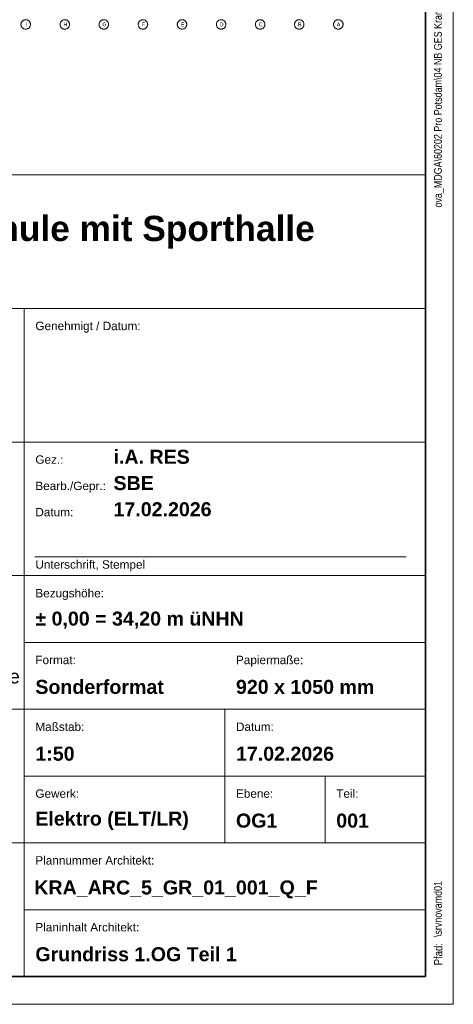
# Model space of a CAD drawing. Extents: x -620 to 3480, y 62 to 1107.
# Tile 40 of 244: x 223 to 300, y 62 to 239. Entities that reach past the tile are written whole.
import ezdxf
from ezdxf.lldxf.tags import DXFTag

# ---------------------------------------------------------------- set-up
doc = ezdxf.new("R2010")
doc.units = 0
for name, color, linetype, lineweight in [('iwb_Plankopf Linie', 7, 'Continuous', 13), ('iwb_Plankopf Rahmen', 7, 'Continuous', 35), ('iwb_Plankopf Text', 7, 'Continuous', 18), ('PK_LP_Achsen', 7, 'STRICHPUNKT2', 5)]:
    doc.layers.add(name, color=color, linetype=linetype, lineweight=lineweight)
doc.layers.add('PK_LP_T01', color=1, linetype='Continuous', lineweight=9, true_color=0xff0000)
doc.styles.add('Arial Narrow', font='ARIALN.TTF')
doc.styles.add('Plankopf', font='arial.ttf')
doc.styles.get("Standard").update_dxf_attribs({"font": 'ARIALN.TTF'})
tags = doc.linetypes.add('Punkte_Nova', pattern=[4.8, 0.4, 0.2, -4, 0.2]).pattern_tags.tags
tags[10:11] = [DXFTag(74, 4), DXFTag(75, 0), DXFTag(340, '0'), DXFTag(46, 0.0), DXFTag(50, 0.0), DXFTag(44, 0.0), DXFTag(45, 0.0)]
tags[8:9] = [DXFTag(74, 4), DXFTag(75, 0), DXFTag(340, '0'), DXFTag(46, 0.0), DXFTag(50, 0.0), DXFTag(44, 0.0), DXFTag(45, 0.0)]
tags[6:7] = [DXFTag(74, 4), DXFTag(75, 0), DXFTag(340, '0'), DXFTag(46, 0.0), DXFTag(50, 0.0), DXFTag(44, 0.0), DXFTag(45, 0.0)]
tags[4:5] = [DXFTag(74, 4), DXFTag(75, 0), DXFTag(340, '0'), DXFTag(46, 0.0), DXFTag(50, 0.0), DXFTag(44, 0.0), DXFTag(45, 0.0)]
tags = doc.linetypes.add('STRICHPUNKT2', pattern=[12.7, 6.35, -3.175, 0, -3.175]).pattern_tags.tags
tags[10:11] = [DXFTag(74, 4), DXFTag(75, 0), DXFTag(340, '0'), DXFTag(46, 0.0), DXFTag(50, 0.0), DXFTag(44, 0.0), DXFTag(45, 0.0)]
tags[8:9] = [DXFTag(74, 4), DXFTag(75, 0), DXFTag(340, '0'), DXFTag(46, 0.0), DXFTag(50, 0.0), DXFTag(44, 0.0), DXFTag(45, 0.0)]
tags[6:7] = [DXFTag(74, 4), DXFTag(75, 0), DXFTag(340, '0'), DXFTag(46, 0.0), DXFTag(50, 0.0), DXFTag(44, 0.0), DXFTag(45, 0.0)]
tags[4:5] = [DXFTag(74, 4), DXFTag(75, 0), DXFTag(340, '0'), DXFTag(46, 0.0), DXFTag(50, 0.0), DXFTag(44, 0.0), DXFTag(45, 0.0)]

# ---------------------------------------------------------------- blocks, each defined once
blk = doc.blocks.new('Blockreferenz-A06G9GKR8I')
at = {"layer": 'PK_LP_Achsen', "linetype": 'ByBlock', "ltscale": 0.13}
for p, q in [((222.8, 238.69), (222.83, 238.77)), ((222.83, 238.77), (222.87, 238.84)), ((222.87, 238.84), (222.91, 238.91)), ((222.91, 238.91), (222.96, 238.98)), ((222.96, 238.98), (223.02, 239.04)), ((223.02, 239.04), (223.08, 239.1)), ((223.08, 239.1), (223.15, 239.15)), ((223.15, 239.15), (223.22, 239.19)), ((223.22, 239.19), (223.29, 239.23)), ((223.29, 239.23), (223.37, 239.25)), ((223.37, 239.25), (223.45, 239.27)), ((223.45, 239.27), (223.53, 239.29)), ((223.53, 239.29), (223.62, 239.29)), ((223.62, 239.29), (223.7, 239.29)), ((223.7, 239.29), (223.78, 239.27)), ((223.78, 239.27), (223.86, 239.25)), ((223.86, 239.25), (223.94, 239.23)), ((223.94, 239.23), (224.02, 239.19)), ((224.02, 239.19), (224.09, 239.15)), ((224.09, 239.15), (224.16, 239.1)), ((224.16, 239.1), (224.22, 239.04)), ((224.22, 239.04), (224.27, 238.98)), ((224.27, 238.98), (224.32, 238.91)), ((224.32, 238.91), (224.37, 238.84)), ((224.37, 238.84), (224.4, 238.77)), ((224.4, 238.77), (224.43, 238.69)), ((229.82, 238.69), (229.84, 238.77)), ((229.84, 238.77), (229.88, 238.84)), ((229.88, 238.84), (229.92, 238.91)), ((229.92, 238.91), (229.97, 238.98)), ((229.97, 238.98), (230.03, 239.04)), ((230.03, 239.04), (230.09, 239.1)), ((230.09, 239.1), (230.16, 239.15)), ((230.16, 239.15), (230.23, 239.19)), ((230.23, 239.19), (230.3, 239.23)), ((230.3, 239.23), (230.38, 239.25)), ((230.38, 239.25), (230.46, 239.27)), ((230.46, 239.27), (230.55, 239.29)), ((230.55, 239.29), (230.63, 239.29)), ((230.63, 239.29), (230.71, 239.29)), ((230.71, 239.29), (230.8, 239.27)), ((230.8, 239.27), (230.88, 239.25)), ((230.88, 239.25), (230.96, 239.23)), ((230.96, 239.23), (231.03, 239.19)), ((231.03, 239.19), (231.1, 239.15)), ((231.1, 239.15), (231.17, 239.1)), ((231.17, 239.1), (231.23, 239.04)), ((231.23, 239.04), (231.29, 238.98)), ((231.29, 238.98), (231.34, 238.91)), ((231.34, 238.91), (231.38, 238.84)), ((231.38, 238.84), (231.42, 238.77)), ((231.42, 238.77), (231.44, 238.69)), ((236.83, 238.69), (236.86, 238.77)), ((236.86, 238.77), (236.89, 238.84)), ((236.89, 238.84), (236.94, 238.91)), ((236.94, 238.91), (236.99, 238.98)), ((236.99, 238.98), (237.04, 239.04)), ((237.04, 239.04), (237.1, 239.1)), ((237.1, 239.1), (237.17, 239.15)), ((237.17, 239.15), (237.24, 239.19)), ((237.24, 239.19), (237.32, 239.23)), ((237.32, 239.23), (237.4, 239.25)), ((237.4, 239.25), (237.48, 239.27)), ((237.48, 239.27), (237.56, 239.29)), ((237.56, 239.29), (237.64, 239.29)), ((237.64, 239.29), (237.73, 239.29)), ((237.73, 239.29), (237.81, 239.27)), ((237.81, 239.27), (237.89, 239.25)), ((237.89, 239.25), (237.97, 239.23)), ((237.97, 239.23), (238.04, 239.19)), ((238.04, 239.19), (238.11, 239.15)), ((238.11, 239.15), (238.18, 239.1)), ((238.18, 239.1), (238.24, 239.04)), ((238.24, 239.04), (238.3, 238.98)), ((238.3, 238.98), (238.35, 238.91)), ((238.35, 238.91), (238.39, 238.84)), ((238.39, 238.84), (238.43, 238.77)), ((238.43, 238.77), (238.46, 238.69)), ((243.84, 238.69), (243.87, 238.77)), ((243.87, 238.77), (243.91, 238.84)), ((243.91, 238.84), (243.95, 238.91)), ((243.95, 238.91), (244, 238.98)), ((244, 238.98), (244.05, 239.04)), ((244.05, 239.04), (244.12, 239.1)), ((244.12, 239.1), (244.18, 239.15)), ((244.18, 239.15), (244.25, 239.19)), ((244.25, 239.19), (244.33, 239.23)), ((244.33, 239.23), (244.41, 239.25)), ((244.41, 239.25), (244.49, 239.27)), ((244.49, 239.27), (244.57, 239.29)), ((244.57, 239.29), (244.66, 239.29)), ((244.66, 239.29), (244.74, 239.29)), ((244.74, 239.29), (244.82, 239.27)), ((244.82, 239.27), (244.9, 239.25)), ((244.9, 239.25), (244.98, 239.23)), ((244.98, 239.23), (245.06, 239.19)), ((245.06, 239.19), (245.13, 239.15)), ((245.13, 239.15), (245.19, 239.1)), ((245.19, 239.1), (245.26, 239.04)), ((245.26, 239.04), (245.31, 238.98)), ((245.31, 238.98), (245.36, 238.91)), ((245.36, 238.91), (245.4, 238.84)), ((245.4, 238.84), (245.44, 238.77)), ((245.44, 238.77), (245.47, 238.69)), ((250.85, 238.69), (250.88, 238.77)), ((250.88, 238.77), (250.92, 238.84)), ((250.92, 238.84), (250.96, 238.91)), ((250.96, 238.91), (251.01, 238.98)), ((251.01, 238.98), (251.07, 239.04)), ((251.07, 239.04), (251.13, 239.1)), ((251.13, 239.1), (251.2, 239.15)), ((251.2, 239.15), (251.27, 239.19)), ((251.27, 239.19), (251.34, 239.23)), ((251.34, 239.23), (251.42, 239.25)), ((251.42, 239.25), (251.5, 239.27)), ((251.5, 239.27), (251.58, 239.29)), ((251.58, 239.29), (251.67, 239.29)), ((251.67, 239.29), (251.75, 239.29)), ((251.75, 239.29), (251.83, 239.27)), ((251.83, 239.27), (251.91, 239.25)), ((251.91, 239.25), (251.99, 239.23)), ((251.99, 239.23), (252.07, 239.19)), ((252.07, 239.19), (252.14, 239.15)), ((252.14, 239.15), (252.21, 239.1)), ((252.21, 239.1), (252.27, 239.04)), ((252.27, 239.04), (252.32, 238.98)), ((252.32, 238.98), (252.37, 238.91)), ((252.37, 238.91), (252.42, 238.84)), ((252.42, 238.84), (252.45, 238.77)), ((252.45, 238.77), (252.48, 238.69)), ((257.87, 238.69), (257.89, 238.77)), ((257.89, 238.77), (257.93, 238.84)), ((257.93, 238.84), (257.97, 238.91)), ((257.97, 238.91), (258.02, 238.98)), ((258.02, 238.98), (258.08, 239.04)), ((258.08, 239.04), (258.14, 239.1)), ((258.14, 239.1), (258.21, 239.15)), ((258.21, 239.15), (258.28, 239.19)), ((258.28, 239.19), (258.35, 239.23)), ((258.35, 239.23), (258.43, 239.25)), ((258.43, 239.25), (258.51, 239.27)), ((258.51, 239.27), (258.6, 239.29)), ((258.6, 239.29), (258.68, 239.29)), ((258.68, 239.29), (258.76, 239.29)), ((258.76, 239.29), (258.85, 239.27)), ((258.85, 239.27), (258.93, 239.25)), ((258.93, 239.25), (259.01, 239.23)), ((259.01, 239.23), (259.08, 239.19)), ((259.08, 239.19), (259.15, 239.15)), ((259.15, 239.15), (259.22, 239.1)), ((259.22, 239.1), (259.28, 239.04)), ((259.28, 239.04), (259.34, 238.98)), ((259.34, 238.98), (259.39, 238.91)), ((259.39, 238.91), (259.43, 238.84)), ((259.43, 238.84), (259.47, 238.77)), ((259.47, 238.77), (259.49, 238.69)), ((264.88, 238.69), (264.91, 238.77)), ((264.91, 238.77), (264.94, 238.84)), ((264.94, 238.84), (264.99, 238.91)), ((264.99, 238.91), (265.04, 238.98)), ((265.04, 238.98), (265.09, 239.04)), ((265.09, 239.04), (265.15, 239.1)), ((265.15, 239.1), (265.22, 239.15)), ((265.22, 239.15), (265.29, 239.19)), ((265.29, 239.19), (265.37, 239.23)), ((265.37, 239.23), (265.45, 239.25)), ((265.45, 239.25), (265.53, 239.27)), ((265.53, 239.27), (265.61, 239.29)), ((265.61, 239.29), (265.69, 239.29)), ((265.69, 239.29), (265.78, 239.29)), ((265.78, 239.29), (265.86, 239.27)), ((265.86, 239.27), (265.94, 239.25)), ((265.94, 239.25), (266.02, 239.23)), ((266.02, 239.23), (266.09, 239.19)), ((266.09, 239.19), (266.16, 239.15)), ((266.16, 239.15), (266.23, 239.1)), ((266.23, 239.1), (266.29, 239.04)), ((266.29, 239.04), (266.35, 238.98)), ((266.35, 238.98), (266.4, 238.91)), ((266.4, 238.91), (266.44, 238.84)), ((266.44, 238.84), (266.48, 238.77)), ((266.48, 238.77), (266.51, 238.69)), ((271.89, 238.69), (271.92, 238.77)), ((271.92, 238.77), (271.96, 238.84)), ((271.96, 238.84), (272, 238.91)), ((272, 238.91), (272.05, 238.98)), ((272.05, 238.98), (272.1, 239.04)), ((272.1, 239.04), (272.17, 239.1)), ((272.17, 239.1), (272.23, 239.15)), ((272.23, 239.15), (272.3, 239.19)), ((272.3, 239.19), (272.38, 239.23)), ((272.38, 239.23), (272.46, 239.25)), ((272.46, 239.25), (272.54, 239.27)), ((272.54, 239.27), (272.62, 239.29)), ((272.62, 239.29), (272.71, 239.29)), ((272.71, 239.29), (272.79, 239.29)), ((272.79, 239.29), (272.87, 239.27)), ((272.87, 239.27), (272.95, 239.25)), ((272.95, 239.25), (273.03, 239.23)), ((273.03, 239.23), (273.11, 239.19)), ((273.11, 239.19), (273.18, 239.15)), ((273.18, 239.15), (273.24, 239.1)), ((273.24, 239.1), (273.31, 239.04)), ((273.31, 239.04), (273.36, 238.98)), ((273.36, 238.98), (273.41, 238.91)), ((273.41, 238.91), (273.45, 238.84)), ((273.45, 238.84), (273.49, 238.77)), ((273.49, 238.77), (273.52, 238.69)), ((278.9, 238.69), (278.93, 238.77)), ((278.93, 238.77), (278.97, 238.84)), ((278.97, 238.84), (279.01, 238.91)), ((279.01, 238.91), (279.06, 238.98)), ((279.06, 238.98), (279.12, 239.04)), ((279.12, 239.04), (279.18, 239.1)), ((279.18, 239.1), (279.25, 239.15)), ((279.25, 239.15), (279.32, 239.19)), ((279.32, 239.19), (279.39, 239.23)), ((279.39, 239.23), (279.47, 239.25)), ((279.47, 239.25), (279.55, 239.27)), ((279.55, 239.27), (279.63, 239.29)), ((279.63, 239.29), (279.72, 239.29)), ((279.72, 239.29), (279.8, 239.29)), ((279.8, 239.29), (279.88, 239.27)), ((279.88, 239.27), (279.96, 239.25)), ((279.96, 239.25), (280.04, 239.23)), ((280.04, 239.23), (280.12, 239.19)), ((280.12, 239.19), (280.19, 239.15)), ((280.19, 239.15), (280.26, 239.1)), ((280.26, 239.1), (280.32, 239.04)), ((280.32, 239.04), (280.37, 238.98)), ((280.37, 238.98), (280.42, 238.91)), ((280.42, 238.91), (280.47, 238.84)), ((280.47, 238.84), (280.5, 238.77)), ((280.5, 238.77), (280.53, 238.69)), ((222.77, 238.52), (222.78, 238.61)), ((222.77, 238.44), (222.77, 238.52)), ((222.77, 238.36), (222.77, 238.44)), ((222.78, 238.28), (222.77, 238.36)), ((222.78, 238.61), (222.8, 238.69)), ((222.8, 238.19), (222.78, 238.28)), ((222.83, 238.12), (222.8, 238.19)), ((222.87, 238.04), (222.83, 238.12)), ((222.91, 237.97), (222.87, 238.04)), ((222.96, 237.9), (222.91, 237.97)), ((223.02, 237.84), (222.96, 237.9)), ((223.08, 237.78), (223.02, 237.84)), ((223.15, 237.73), (223.08, 237.78)), ((223.22, 237.69), (223.15, 237.73)), ((223.29, 237.66), (223.22, 237.69)), ((223.37, 237.63), (223.29, 237.66)), ((223.45, 237.61), (223.37, 237.63)), ((223.53, 237.6), (223.45, 237.61)), ((223.62, 237.59), (223.53, 237.6)), ((223.7, 237.6), (223.62, 237.59)), ((223.78, 237.61), (223.7, 237.6)), ((223.86, 237.63), (223.78, 237.61)), ((223.94, 237.66), (223.86, 237.63)), ((224.02, 237.69), (223.94, 237.66)), ((224.09, 237.73), (224.02, 237.69)), ((224.16, 237.78), (224.09, 237.73)), ((224.22, 237.84), (224.16, 237.78)), ((224.27, 237.9), (224.22, 237.84)), ((224.32, 237.97), (224.27, 237.9)), ((224.37, 238.04), (224.32, 237.97)), ((224.4, 238.12), (224.37, 238.04)), ((224.43, 238.19), (224.4, 238.12)), ((224.43, 238.69), (224.45, 238.61)), ((224.45, 238.28), (224.43, 238.19)), ((224.45, 238.61), (224.46, 238.52)), ((224.46, 238.36), (224.45, 238.28)), ((224.46, 238.52), (224.47, 238.44)), ((224.47, 238.44), (224.46, 238.36)), ((229.78, 238.52), (229.8, 238.61)), ((229.78, 238.44), (229.78, 238.52)), ((229.78, 238.36), (229.78, 238.44)), ((229.8, 238.28), (229.78, 238.36)), ((229.8, 238.61), (229.82, 238.69)), ((229.82, 238.19), (229.8, 238.28)), ((229.84, 238.12), (229.82, 238.19)), ((229.88, 238.04), (229.84, 238.12)), ((229.92, 237.97), (229.88, 238.04)), ((229.97, 237.9), (229.92, 237.97)), ((230.03, 237.84), (229.97, 237.9)), ((230.09, 237.78), (230.03, 237.84)), ((230.16, 237.73), (230.09, 237.78)), ((230.23, 237.69), (230.16, 237.73)), ((230.3, 237.66), (230.23, 237.69)), ((230.38, 237.63), (230.3, 237.66)), ((230.46, 237.61), (230.38, 237.63)), ((230.55, 237.6), (230.46, 237.61)), ((230.63, 237.59), (230.55, 237.6)), ((230.71, 237.6), (230.63, 237.59)), ((230.8, 237.61), (230.71, 237.6)), ((230.88, 237.63), (230.8, 237.61)), ((230.96, 237.66), (230.88, 237.63)), ((231.03, 237.69), (230.96, 237.66)), ((231.1, 237.73), (231.03, 237.69)), ((231.17, 237.78), (231.1, 237.73)), ((231.23, 237.84), (231.17, 237.78)), ((231.29, 237.9), (231.23, 237.84)), ((231.34, 237.97), (231.29, 237.9)), ((231.38, 238.04), (231.34, 237.97)), ((231.42, 238.12), (231.38, 238.04)), ((231.44, 238.19), (231.42, 238.12)), ((231.44, 238.69), (231.46, 238.61)), ((231.46, 238.28), (231.44, 238.19)), ((231.46, 238.61), (231.48, 238.52)), ((231.48, 238.36), (231.46, 238.28)), ((231.48, 238.52), (231.48, 238.44)), ((231.48, 238.44), (231.48, 238.36)), ((236.79, 238.44), (236.8, 238.52)), ((236.8, 238.36), (236.79, 238.44)), ((236.8, 238.52), (236.81, 238.61)), ((236.81, 238.28), (236.8, 238.36)), ((236.81, 238.61), (236.83, 238.69)), ((236.83, 238.19), (236.81, 238.28)), ((236.86, 238.12), (236.83, 238.19)), ((236.89, 238.04), (236.86, 238.12)), ((236.94, 237.97), (236.89, 238.04)), ((236.99, 237.9), (236.94, 237.97)), ((237.04, 237.84), (236.99, 237.9)), ((237.1, 237.78), (237.04, 237.84)), ((237.17, 237.73), (237.1, 237.78)), ((237.24, 237.69), (237.17, 237.73)), ((237.32, 237.66), (237.24, 237.69)), ((237.4, 237.63), (237.32, 237.66)), ((237.48, 237.61), (237.4, 237.63)), ((237.56, 237.6), (237.48, 237.61)), ((237.64, 237.59), (237.56, 237.6)), ((237.73, 237.6), (237.64, 237.59)), ((237.81, 237.61), (237.73, 237.6)), ((237.89, 237.63), (237.81, 237.61)), ((237.97, 237.66), (237.89, 237.63)), ((238.04, 237.69), (237.97, 237.66)), ((238.11, 237.73), (238.04, 237.69)), ((238.18, 237.78), (238.11, 237.73)), ((238.24, 237.84), (238.18, 237.78)), ((238.3, 237.9), (238.24, 237.84)), ((238.35, 237.97), (238.3, 237.9)), ((238.39, 238.04), (238.35, 237.97)), ((238.43, 238.12), (238.39, 238.04)), ((238.46, 238.19), (238.43, 238.12)), ((238.46, 238.69), (238.48, 238.61)), ((238.48, 238.28), (238.46, 238.19)), ((238.48, 238.61), (238.49, 238.52)), ((238.49, 238.36), (238.48, 238.28)), ((238.49, 238.52), (238.49, 238.44)), ((238.49, 238.44), (238.49, 238.36)), ((243.81, 238.52), (243.82, 238.61)), ((243.81, 238.44), (243.81, 238.52)), ((243.81, 238.36), (243.81, 238.44)), ((243.82, 238.28), (243.81, 238.36)), ((243.82, 238.61), (243.84, 238.69)), ((243.84, 238.19), (243.82, 238.28)), ((243.87, 238.12), (243.84, 238.19)), ((243.91, 238.04), (243.87, 238.12)), ((243.95, 237.97), (243.91, 238.04)), ((244, 237.9), (243.95, 237.97)), ((244.05, 237.84), (244, 237.9)), ((244.12, 237.78), (244.05, 237.84)), ((244.18, 237.73), (244.12, 237.78)), ((244.25, 237.69), (244.18, 237.73)), ((244.33, 237.66), (244.25, 237.69)), ((244.41, 237.63), (244.33, 237.66)), ((244.49, 237.61), (244.41, 237.63)), ((244.57, 237.6), (244.49, 237.61)), ((244.66, 237.59), (244.57, 237.6)), ((244.74, 237.6), (244.66, 237.59)), ((244.82, 237.61), (244.74, 237.6)), ((244.9, 237.63), (244.82, 237.61)), ((244.98, 237.66), (244.9, 237.63)), ((245.06, 237.69), (244.98, 237.66)), ((245.13, 237.73), (245.06, 237.69)), ((245.19, 237.78), (245.13, 237.73)), ((245.26, 237.84), (245.19, 237.78)), ((245.31, 237.9), (245.26, 237.84)), ((245.36, 237.97), (245.31, 237.9)), ((245.4, 238.04), (245.36, 237.97)), ((245.44, 238.12), (245.4, 238.04)), ((245.47, 238.19), (245.44, 238.12)), ((245.47, 238.69), (245.49, 238.61)), ((245.49, 238.28), (245.47, 238.19)), ((245.49, 238.61), (245.5, 238.52)), ((245.5, 238.36), (245.49, 238.28)), ((245.5, 238.52), (245.51, 238.44)), ((245.51, 238.44), (245.5, 238.36)), ((250.82, 238.52), (250.83, 238.61)), ((250.82, 238.44), (250.82, 238.52)), ((250.82, 238.36), (250.82, 238.44)), ((250.83, 238.28), (250.82, 238.36)), ((250.83, 238.61), (250.85, 238.69)), ((250.85, 238.19), (250.83, 238.28)), ((250.88, 238.12), (250.85, 238.19)), ((250.92, 238.04), (250.88, 238.12)), ((250.96, 237.97), (250.92, 238.04)), ((251.01, 237.9), (250.96, 237.97)), ((251.07, 237.84), (251.01, 237.9)), ((251.13, 237.78), (251.07, 237.84)), ((251.2, 237.73), (251.13, 237.78)), ((251.27, 237.69), (251.2, 237.73)), ((251.34, 237.66), (251.27, 237.69)), ((251.42, 237.63), (251.34, 237.66)), ((251.5, 237.61), (251.42, 237.63)), ((251.58, 237.6), (251.5, 237.61)), ((251.67, 237.59), (251.58, 237.6)), ((251.75, 237.6), (251.67, 237.59)), ((251.83, 237.61), (251.75, 237.6)), ((251.91, 237.63), (251.83, 237.61)), ((251.99, 237.66), (251.91, 237.63)), ((252.07, 237.69), (251.99, 237.66)), ((252.14, 237.73), (252.07, 237.69)), ((252.21, 237.78), (252.14, 237.73)), ((252.27, 237.84), (252.21, 237.78)), ((252.32, 237.9), (252.27, 237.84)), ((252.37, 237.97), (252.32, 237.9)), ((252.42, 238.04), (252.37, 237.97)), ((252.45, 238.12), (252.42, 238.04)), ((252.48, 238.19), (252.45, 238.12)), ((252.48, 238.69), (252.5, 238.61)), ((252.5, 238.28), (252.48, 238.19)), ((252.5, 238.61), (252.51, 238.52)), ((252.51, 238.36), (252.5, 238.28)), ((252.51, 238.52), (252.52, 238.44)), ((252.52, 238.44), (252.51, 238.36)), ((257.83, 238.52), (257.85, 238.61)), ((257.83, 238.44), (257.83, 238.52)), ((257.83, 238.36), (257.83, 238.44)), ((257.85, 238.28), (257.83, 238.36)), ((257.85, 238.61), (257.87, 238.69)), ((257.87, 238.19), (257.85, 238.28)), ((257.89, 238.12), (257.87, 238.19)), ((257.93, 238.04), (257.89, 238.12)), ((257.97, 237.97), (257.93, 238.04)), ((258.02, 237.9), (257.97, 237.97)), ((258.08, 237.84), (258.02, 237.9)), ((258.14, 237.78), (258.08, 237.84)), ((258.21, 237.73), (258.14, 237.78)), ((258.28, 237.69), (258.21, 237.73)), ((258.35, 237.66), (258.28, 237.69)), ((258.43, 237.63), (258.35, 237.66)), ((258.51, 237.61), (258.43, 237.63)), ((258.6, 237.6), (258.51, 237.61)), ((258.68, 237.59), (258.6, 237.6)), ((258.76, 237.6), (258.68, 237.59)), ((258.85, 237.61), (258.76, 237.6)), ((258.93, 237.63), (258.85, 237.61)), ((259.01, 237.66), (258.93, 237.63)), ((259.08, 237.69), (259.01, 237.66)), ((259.15, 237.73), (259.08, 237.69)), ((259.22, 237.78), (259.15, 237.73)), ((259.28, 237.84), (259.22, 237.78)), ((259.34, 237.9), (259.28, 237.84)), ((259.39, 237.97), (259.34, 237.9)), ((259.43, 238.04), (259.39, 237.97)), ((259.47, 238.12), (259.43, 238.04)), ((259.49, 238.19), (259.47, 238.12)), ((259.49, 238.69), (259.51, 238.61)), ((259.51, 238.28), (259.49, 238.19)), ((259.51, 238.61), (259.53, 238.52)), ((259.53, 238.36), (259.51, 238.28)), ((259.53, 238.52), (259.53, 238.44)), ((259.53, 238.44), (259.53, 238.36)), ((264.84, 238.44), (264.85, 238.52)), ((264.85, 238.36), (264.84, 238.44)), ((264.85, 238.52), (264.86, 238.61)), ((264.86, 238.28), (264.85, 238.36)), ((264.86, 238.61), (264.88, 238.69)), ((264.88, 238.19), (264.86, 238.28)), ((264.91, 238.12), (264.88, 238.19)), ((264.94, 238.04), (264.91, 238.12)), ((264.99, 237.97), (264.94, 238.04)), ((265.04, 237.9), (264.99, 237.97)), ((265.09, 237.84), (265.04, 237.9)), ((265.15, 237.78), (265.09, 237.84)), ((265.22, 237.73), (265.15, 237.78)), ((265.29, 237.69), (265.22, 237.73)), ((265.37, 237.66), (265.29, 237.69)), ((265.45, 237.63), (265.37, 237.66)), ((265.53, 237.61), (265.45, 237.63)), ((265.61, 237.6), (265.53, 237.61)), ((265.69, 237.59), (265.61, 237.6)), ((265.78, 237.6), (265.69, 237.59)), ((265.86, 237.61), (265.78, 237.6)), ((265.94, 237.63), (265.86, 237.61)), ((266.02, 237.66), (265.94, 237.63)), ((266.09, 237.69), (266.02, 237.66)), ((266.16, 237.73), (266.09, 237.69)), ((266.23, 237.78), (266.16, 237.73)), ((266.29, 237.84), (266.23, 237.78)), ((266.35, 237.9), (266.29, 237.84)), ((266.4, 237.97), (266.35, 237.9)), ((266.44, 238.04), (266.4, 237.97)), ((266.48, 238.12), (266.44, 238.04)), ((266.51, 238.19), (266.48, 238.12)), ((266.51, 238.69), (266.53, 238.61)), ((266.53, 238.28), (266.51, 238.19)), ((266.53, 238.61), (266.54, 238.52)), ((266.54, 238.36), (266.53, 238.28)), ((266.54, 238.52), (266.54, 238.44)), ((266.54, 238.44), (266.54, 238.36)), ((271.86, 238.52), (271.87, 238.61)), ((271.86, 238.44), (271.86, 238.52)), ((271.86, 238.36), (271.86, 238.44)), ((271.87, 238.28), (271.86, 238.36)), ((271.87, 238.61), (271.89, 238.69)), ((271.89, 238.19), (271.87, 238.28)), ((271.92, 238.12), (271.89, 238.19)), ((271.96, 238.04), (271.92, 238.12)), ((272, 237.97), (271.96, 238.04)), ((272.05, 237.9), (272, 237.97)), ((272.1, 237.84), (272.05, 237.9)), ((272.17, 237.78), (272.1, 237.84)), ((272.23, 237.73), (272.17, 237.78)), ((272.3, 237.69), (272.23, 237.73)), ((272.38, 237.66), (272.3, 237.69)), ((272.46, 237.63), (272.38, 237.66)), ((272.54, 237.61), (272.46, 237.63)), ((272.62, 237.6), (272.54, 237.61)), ((272.71, 237.59), (272.62, 237.6)), ((272.79, 237.6), (272.71, 237.59)), ((272.87, 237.61), (272.79, 237.6)), ((272.95, 237.63), (272.87, 237.61)), ((273.03, 237.66), (272.95, 237.63)), ((273.11, 237.69), (273.03, 237.66)), ((273.18, 237.73), (273.11, 237.69)), ((273.24, 237.78), (273.18, 237.73)), ((273.31, 237.84), (273.24, 237.78)), ((273.36, 237.9), (273.31, 237.84)), ((273.41, 237.97), (273.36, 237.9)), ((273.45, 238.04), (273.41, 237.97)), ((273.49, 238.12), (273.45, 238.04)), ((273.52, 238.19), (273.49, 238.12)), ((273.52, 238.69), (273.54, 238.61)), ((273.54, 238.28), (273.52, 238.19)), ((273.54, 238.61), (273.55, 238.52)), ((273.55, 238.36), (273.54, 238.28)), ((273.55, 238.52), (273.56, 238.44)), ((273.56, 238.44), (273.55, 238.36)), ((278.87, 238.52), (278.88, 238.61)), ((278.87, 238.44), (278.87, 238.52)), ((278.87, 238.36), (278.87, 238.44)), ((278.88, 238.28), (278.87, 238.36)), ((278.88, 238.61), (278.9, 238.69)), ((278.9, 238.19), (278.88, 238.28)), ((278.93, 238.12), (278.9, 238.19)), ((278.97, 238.04), (278.93, 238.12)), ((279.01, 237.97), (278.97, 238.04)), ((279.06, 237.9), (279.01, 237.97)), ((279.12, 237.84), (279.06, 237.9)), ((279.18, 237.78), (279.12, 237.84)), ((279.25, 237.73), (279.18, 237.78)), ((279.32, 237.69), (279.25, 237.73)), ((279.39, 237.66), (279.32, 237.69)), ((279.47, 237.63), (279.39, 237.66)), ((279.55, 237.61), (279.47, 237.63)), ((279.63, 237.6), (279.55, 237.61)), ((279.72, 237.59), (279.63, 237.6)), ((279.8, 237.6), (279.72, 237.59)), ((279.88, 237.61), (279.8, 237.6)), ((279.96, 237.63), (279.88, 237.61)), ((280.04, 237.66), (279.96, 237.63)), ((280.12, 237.69), (280.04, 237.66)), ((280.19, 237.73), (280.12, 237.69)), ((280.26, 237.78), (280.19, 237.73)), ((280.32, 237.84), (280.26, 237.78)), ((280.37, 237.9), (280.32, 237.84)), ((280.42, 237.97), (280.37, 237.9)), ((280.47, 238.04), (280.42, 237.97)), ((280.5, 238.12), (280.47, 238.04)), ((280.53, 238.19), (280.5, 238.12)), ((280.53, 238.69), (280.55, 238.61)), ((280.55, 238.28), (280.53, 238.19)), ((280.55, 238.61), (280.56, 238.52)), ((280.56, 238.36), (280.55, 238.28)), ((280.56, 238.52), (280.57, 238.44)), ((280.57, 238.44), (280.56, 238.36))]:
    blk.add_line(p, q, dxfattribs=at)
at = {"layer": 'PK_LP_Achsen', "linetype": 'ByBlock', "ltscale": 0.13, "char_height": 0.6954, "attachment_point": 1}
for s, insert in [('{\\fArial Narrow;I}', (223.58, 238.79)), ('{\\fArial Narrow;H}', (230.41, 238.79)), ('{\\fArial Narrow;G}', (237.38, 238.79)), ('{\\fArial Narrow;F}', (244.46, 238.79)), ('{\\fArial Narrow;E}', (251.46, 238.79)), ('{\\fArial Narrow;D}', (258.44, 238.79)), ('{\\fArial Narrow;C}', (265.44, 238.79)), ('{\\fArial Narrow;B}', (272.49, 238.79)), ('{\\fArial Narrow;A}', (279.45, 238.79))]:
    blk.add_mtext(s, dxfattribs=dict(at, insert=insert))

msp = doc.modelspace()

# ---------------------------------------------------------------- linework, layer by layer
at = {"layer": 'iwb_Plankopf Linie', "ltscale": 0.13}
for p, q in [((295.35, 67.43), (295.35, 359.43)), ((115.35, 211.43), (295.35, 211.43)), ((115.35, 187.43), (295.35, 187.43)), ((223.35, 187.43), (223.35, 67.43)), ((115.35, 163.43), (295.35, 163.43)), ((115.35, 139.43), (295.35, 139.43)), ((223.35, 127.43), (295.35, 127.43)), ((115.35, 115.43), (295.35, 115.43)), ((259.35, 91.43), (259.35, 115.43)), ((223.35, 103.43), (295.35, 103.43)), ((277.35, 91.43), (277.35, 103.43)), ((115.35, 91.43), (295.35, 91.43)), ((223.35, 79.43), (295.35, 79.43)), ((115.35, 67.43), (295.35, 67.43))]:
    msp.add_line(p, q, dxfattribs=at)
at = {"layer": 'iwb_Plankopf Rahmen', "ltscale": 0.35}
for p, q in [((295.35, 359.43), (295.35, 67.43)), ((295.35, 91.43), (295.35, 79.43))]:
    msp.add_line(p, q, dxfattribs=at)
at = {"layer": 'iwb_Plankopf Rahmen', "color": 8, "lineweight": 13, "ltscale": 0.13, "true_color": 0x808080}
msp.add_lwpolyline([(300.35, 62.43), (-619.65, 62.43), (-619.65, 1107.43), (300.35, 1107.43), (300.35, 62.43)], close=True, dxfattribs=at)
at = {"layer": 'iwb_Plankopf Rahmen', "ltscale": 0.35}
msp.add_lwpolyline([(-599.65, 67.43), (-599.65, 1102.43), (295.35, 1102.43), (295.35, 67.43), (-599.65, 67.43)], close=True, dxfattribs=at)
at = {"layer": 'iwb_Plankopf Text', "linetype": 'Punkte_Nova', "ltscale": 0.18}
msp.add_line((291.87, 142.79), (225.23, 142.79), dxfattribs=at)

# ---------------------------------------------------------------- block references
at = {"layer": 'PK_LP_T01', "ltscale": 0.13}
msp.add_blockref('Blockreferenz-A06G9GKR8I', (0, 0), dxfattribs=at)

# ---------------------------------------------------------------- texts
at = {"layer": 'iwb_Plankopf Text', "ltscale": 0.18, "insert": (296.89, 74.51), "char_height": 1.4, "attachment_point": 1, "rotation": 90, "line_spacing_factor": 1.002}
msp.add_mtext('{\\fArial Narrow;\\\\srvnovamd01\\Nova_MD\\TGA\\60202 Pro Potsdam\\04 NB GES Krampnitz\\09 NOVA\\60202-04_AP_NB GES Krampnitz\\TGA\\Elektro\\Leerrohrplanung\\E_Leerrohr_1OG.n4m007KRA_ELT_5_LR_01_001_P_A}', dxfattribs=at)
at = {"layer": 'iwb_Plankopf Text', "ltscale": 0.18, "line_spacing_factor": 0.996218, "style": 'Plankopf'}
for s, insert, char_height, width, attachment_point in [('\\fArial|b1|i0|c0|p34;Entwicklung einer Gesamtschule mit Sporthalle', (132.35, 204.06), 4.531, 161.2025, 1), ('\\fArial|b1|i0|c0|p34;i.A. RES', (239.38, 160.76), 2.5172, 67.9984, 4), ('\\fArial|b1|i0|c0|p34;SBE', (239.38, 156.04), 2.5172, 67.9984, 4), ('\\fArial|b1|i0|c0|p34;17.02.2026', (239.38, 151.34), 2.5172, 67.9984, 4), ('\\fArial|b1|i0|c0|p34;± 0,00 = 34,20 m üNHN', (225.35, 131.43), 2.5172, 67.9984, 4), ('\\fArial|b1|i0|c0|p34;Sonderformat', (225.35, 119.43), 2.5172, 31.9966, 4), ('\\fArial|b1|i0|c0|p34;920 x 1050 mm', (261.35, 119.43), 2.5172, 31.9966, 4), ('\\fArial|b1|i0|c0|p34;1:50', (225.35, 107.43), 2.5172, 67.9984, 4), ('\\fArial|b1|i0|c0|p34;17.02.2026', (261.35, 107.43), 2.5172, 67.9984, 4), ('\\fArial|b1|i0|c0|p34;Elektro (ELT/LR)', (225.35, 95.41), 2.5172, 67.9984, 4), ('\\fArial|b1|i0|c0|p34;OG1', (261.35, 95.41), 2.5172, 7.9992, 4), ('\\fArial|b1|i0|c0|p34;001', (279.35, 95.41), 2.5172, 7.9992, 4), ('\\fArial|b1|i0|c0|p34;Grundriss 1.OG Teil 1', (225.35, 71.41), 2.5172, 67.9984, 4)]:
    msp.add_mtext(s, dxfattribs=dict(at, insert=insert, char_height=char_height, width=width, attachment_point=attachment_point))
at = {"layer": 'iwb_Plankopf Text', "ltscale": 0.18, "attachment_point": 1, "line_spacing_factor": 0.970891, "style": 'Plankopf'}
for s, insert, char_height in [('Genehmigt / Datum:', (225.35, 185.04), 1.5105), ('Gez.:', (225.35, 161.04), 1.51), ('Bearb./Gepr.:', (225.35, 156.31), 1.5105), ('Datum:', (225.35, 151.59), 1.51), ('Unterschrift, Stempel', (225.35, 142.19), 1.5105), ('Bezugshöhe:', (225.35, 137.04), 1.5105), ('T   0 35 18 32 96 33\\PE   krampnitz@jaeger-ingenieure.de', (166.24, 126.66), 2.5172), ('Format:', (225.35, 125.04), 1.51), ('Papiermaße:', (261.35, 125.04), 1.5105), ('Maßstab:', (225.35, 113.04), 1.51), ('Datum:', (261.35, 113.04), 1.51), ('Gewerk:', (225.35, 101.04), 1.51), ('Ebene:', (261.35, 101.04), 1.51), ('Teil:', (279.35, 101.04), 1.51), ('Plannummer Architekt:', (225.35, 89.04), 1.5105), ('Planinhalt Architekt:', (225.35, 77.04), 1.5105)]:
    msp.add_mtext(s, dxfattribs=dict(at, insert=insert, char_height=char_height))
at = {"layer": 'iwb_Plankopf Text', "ltscale": 0.18, "insert": (225.15, 84.68), "char_height": 2.52, "attachment_point": 1, "line_spacing_factor": 1.002}
msp.add_mtext('{\\fArial|b1|i0;KRA_ARC_5_GR_01_001_Q_F}', dxfattribs=at)
at = {"layer": 'iwb_Plankopf Text', "ltscale": 0.18, "insert": (296.89, 69.43), "char_height": 1.5, "attachment_point": 1, "rotation": 90, "style": 'Arial Narrow'}
msp.add_mtext('\\A1;{Pfad:}', dxfattribs=at)

doc.saveas('drawing.dxf')
